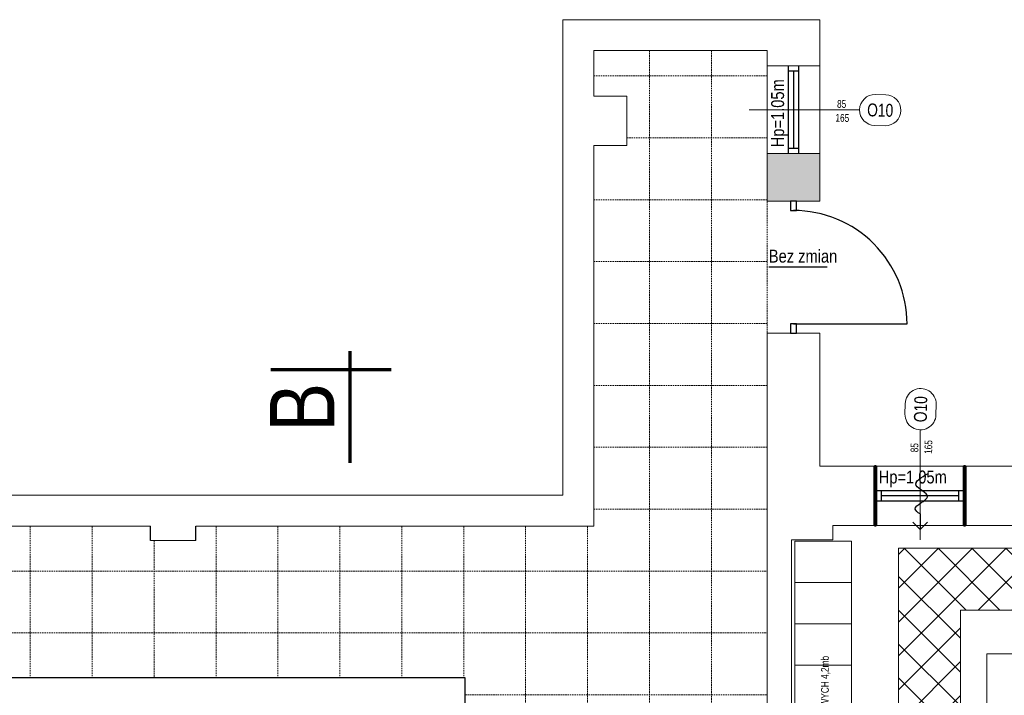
# Model space of a CAD drawing. Header units: millimetres. Extents: x -523 to 1404227, y -783705 to 1038705.
# Tile 50 of 256: x 365192 to 374732, y 22773 to 29323. Entities that reach past the tile are written whole.
import ezdxf
from ezdxf.enums import TextEntityAlignment as Align

# ---------------------------------------------------------------- set-up
doc = ezdxf.new("R2010")
doc.units = ezdxf.units.MM
doc.linetypes.add('DASHEDX2', pattern=[1.5, 1, -0.5])
for name, color, linetype, lineweight in [('BA_sym', 7, 'Continuous', 18), ('BA_txc', 1, 'Continuous', 18), ('BA_txs', 2, 'Continuous', 18), ('mm_Wentylacja', 5, 'Continuous', 50), ('PG_PRZERYWANE_ŚREDNIE', 1, 'DASHEDX2', 18), ('PG_WIDOKOWE_CIENKIE', 7, 'Continuous', 18), ('PG_WYPOSAŻENIE', 1, 'Continuous', 18), ('PG_ŚCIANY_DZIAŁOWE', 3, 'Continuous', 18)]:
    doc.layers.add(name, color=color, linetype=linetype, lineweight=lineweight)
doc.styles.add('BIKTC', font='bikromsw.shx', dxfattribs={"width": 0.8})
doc.styles.add('BIKTS', font='bikromsw.shx', dxfattribs={"width": 0.85})

# ---------------------------------------------------------------- blocks, each defined once
blk = doc.blocks.new('A$C134dd6f3')
at = {"extrusion": (0, 0, -1)}
blk.add_line((55, 77.4), (55, 133.9), dxfattribs=at)
at = {"color": 0, "extrusion": (0, 0, -1)}
blk.add_line((0, 110), (0, 0), dxfattribs=at)
at = {"color": 0}
blk.add_arc((0, 110), 110, 270, 0, dxfattribs=at)
blk = doc.blocks.new('symdrz')
blk.add_lwpolyline([(-10, -30, -1), (-10, 30), (10, 30, -1), (10, -30)], format="xyb", close=True)
at = {"style": 'BIKTS', "width": 0.8}
blk.add_attdef('SZERDRZ', text='', height=25, dxfattribs=at).set_placement((77.1, 8.8), align=Align.CENTER)
blk.add_attdef('SYMDRZ', text='', height=25, dxfattribs=at).set_placement((0, 0), align=Align.MIDDLE)
blk.add_attdef('WYSDRZ', text='', height=25, dxfattribs=at).set_placement((77.1, -9.5), align=Align.TOP_CENTER)
blk = doc.blocks.new('podciecie')
at = {"layer": 'mm_Wentylacja', "color": 142, "lineweight": 30}
for p, q in [((23288, -37575.5), (23288, -37590.5)), ((23288, -37590.5), (23280.93, -37583.43)), ((23288, -37590.5), (23295.07, -37583.43))]:
    blk.add_line(p, q, dxfattribs=at)
blk.add_spline([(23288, -37575.5), (23283.25, -37570.75), (23295.25, -37558.75), (23284.25, -37547.75), (23295.75, -37536.25)], degree=3, dxfattribs=at)

msp = doc.modelspace()

# ---------------------------------------------------------------- hatches: boundary and pattern name
at = {"layer": 'PG_WYPOSAŻENIE'}
h = msp.add_hatch(dxfattribs=at)
h.set_pattern_fill('ANSI37', color=251, scale=73)
h.set_pattern_definition([(45, (-152649.15, 347385.8), (-163.88967, 163.88967), []), (135, (-152649.15, 347385.8), (-163.88967, -163.88967), [])])
h.paths.add_polyline_path([(374307.22, 21614.05), (377885.93, 21614.05), (377885.93, 23598.07), (374307.22, 23598.07)], flags=16)
h.paths.add_polyline_path([(373707.22, 19939.97), (373707.22, 24198.07), (378349.33, 24198.07), (378349.33, 24024.97), (378485.93, 24024.97), (378485.93, 21014.05), (374307.22, 21014.05), (374307.22, 19939.97)])
at = {"layer": 'PG_ŚCIANY_DZIAŁOWE'}
h = msp.add_hatch(color=252, dxfattribs=at)
h.dxf.hatch_style = 1
h.paths.add_polyline_path([(372944.33, 28025.02), (372434.33, 28025.02), (372434.33, 27562.52), (372944.33, 27562.52)])

# ---------------------------------------------------------------- linework, layer by layer
at = {"lineweight": 20}
for p, q in [((372944.33, 29322.52), (370454.33, 29322.52)), ((370454.33, 29322.52), (370454.33, 24712.52)), ((372944.33, 27562.52), (372944.33, 29322.52)), ((372434.33, 29022.52), (370754.33, 29022.52)), ((370754.33, 29022.52), (370754.33, 28582.52)), ((372434.33, 27562.52), (372434.33, 29022.52)), ((372434.33, 28875.02), (372944.33, 28875.02)), ((370754.33, 28582.52), (371074.33, 28582.52)), ((371074.33, 28582.52), (371074.33, 28102.52)), ((373329.56, 28450.02), (372261.4, 28450.02)), ((371074.33, 28102.52), (370754.33, 28102.52)), ((370754.33, 28102.52), (370754.33, 24412.52)), ((372944.33, 28025.02), (372434.33, 28025.02)), ((372944.33, 27562.52), (372434.33, 27562.52)), ((372434.33, 26282.52), (372434.33, 20949.97)), ((372944.33, 26282.52), (372434.33, 26282.52)), ((372944.33, 24992.52), (372944.33, 26282.52)), ((373916.49, 25346.47), (373916.49, 24278.32)), ((372944.33, 24992.52), (379119.33, 24992.52)), ((373474.33, 24419.97), (373474.33, 24992.52)), ((374354.33, 24419.97), (374354.33, 24992.52)), ((359549.33, 24712.52), (370454.33, 24712.52)), ((366459.33, 24412.52), (360899.33, 24412.52)), ((370754.33, 24412.52), (366899.33, 24412.52)), ((378349.33, 24419.97), (373069.33, 24419.97)), ((373069.33, 24279.97), (373069.33, 24419.97)), ((366899.33, 24272.52), (366459.33, 24272.52)), ((372669.33, 24279.97), (373069.33, 24279.97))]:
    msp.add_line(p, q, dxfattribs=at)
for p, q in [((372639.33, 28875.02), (372639.33, 28025.02)), ((372639.33, 28825.02), (372739.33, 28825.02)), ((372689.33, 28825.02), (372689.33, 28075.02)), ((372739.33, 28875.02), (372739.33, 28025.02)), ((372739.33, 28075.02), (372639.33, 28075.02)), ((372719.33, 27562.52), (372659.33, 27562.52)), ((372659.33, 27562.52), (372659.33, 27472.52)), ((372719.33, 27472.52), (372719.33, 27562.52)), ((372659.33, 27472.52), (372719.33, 27472.52)), ((372719.33, 26372.52), (372659.33, 26372.52)), ((372659.33, 26372.52), (372659.33, 26282.52)), ((372719.33, 26282.52), (372719.33, 26372.52)), ((372659.33, 26282.52), (372719.33, 26282.52)), ((374339.33, 24756.25), (373489.33, 24756.25)), ((373489.33, 24756.25), (373489.33, 24656.25)), ((373539.33, 24756.25), (373539.33, 24656.25)), ((374289.33, 24756.25), (374289.33, 24656.25)), ((374339.33, 24756.25), (374339.33, 24656.25)), ((374339.33, 24656.25), (373489.33, 24656.25)), ((374289.33, 24706.25), (373539.33, 24706.25)), ((366459.33, 24272.52), (366459.33, 24412.52)), ((366899.33, 24272.52), (366899.33, 24412.52)), ((369509.33, 22942.52), (359879.33, 22942.52)), ((369509.33, 21782.52), (369509.33, 22942.52))]:
    msp.add_line(p, q)
at = {"layer": 'PG_PRZERYWANE_ŚREDNIE', "color": 251, "lineweight": 15, "ltscale": 15}
for p, q in [((371294.33, 29022.52), (371294.33, 2722.52)), ((371894.33, 29022.52), (371894.33, 2722.52)), ((370754.33, 28777.52), (372434.33, 28777.52)), ((371074.33, 28177.52), (372434.33, 28177.52)), ((370754.33, 27577.52), (372434.33, 27577.52)), ((372434.33, 27562.52), (372434.33, 26282.52)), ((370754.33, 26977.52), (372434.33, 26977.52)), ((370754.33, 26377.52), (372434.33, 26377.52)), ((370754.33, 25777.52), (372434.33, 25777.52)), ((370754.33, 25177.52), (372434.33, 25177.52)), ((370754.33, 24577.52), (372434.33, 24577.52)), ((365294.33, 24412.52), (365294.33, 22942.52)), ((365894.33, 24412.52), (365894.33, 22942.52)), ((367094.33, 24412.52), (367094.33, 22942.52)), ((367694.33, 24412.52), (367694.33, 22942.52)), ((368294.33, 24412.52), (368294.33, 22942.52)), ((368894.33, 24412.52), (368894.33, 22942.52)), ((369494.33, 24412.52), (369494.33, 22942.52)), ((370094.33, 24412.52), (370094.33, 16622.52)), ((370694.33, 24412.52), (370694.33, 16622.52)), ((366494.33, 24272.52), (366494.33, 22942.52)), ((358209.33, 23977.52), (372434.33, 23977.52)), ((358209.33, 23377.52), (372434.33, 23377.52)), ((369509.33, 22777.52), (372434.33, 22777.52))]:
    msp.add_line(p, q, dxfattribs=at)
at = {"layer": 'PG_WIDOKOWE_CIENKIE', "color": 18, "lineweight": 70}
for p, q in [((368391.69, 26107.35), (368391.69, 25027.35)), ((367626.69, 25932.35), (368791.69, 25932.35))]:
    msp.add_line(p, q, dxfattribs=at)
at = {"layer": 'PG_WIDOKOWE_CIENKIE', "color": 18, "lineweight": 50}
for points in [[(373489.33, 24992.52), (373474.33, 24992.52), (373474.33, 24419.97), (373489.33, 24419.97)], [(374354.33, 24992.52), (374339.33, 24992.52), (374339.33, 24419.97), (374354.33, 24419.97)]]:
    msp.add_lwpolyline(points, close=True, dxfattribs=at)
at = {"layer": 'PG_WYPOSAŻENIE', "color": 251}
for p, q in [((372701.91, 23866.15), (373251.91, 23866.15)), ((372701.91, 23466.15), (373251.91, 23466.15)), ((374562.52, 23176.17), (374562.52, 22626.17)), ((372701.91, 23066.15), (373251.91, 23066.15))]:
    msp.add_line(p, q, dxfattribs=at)
for points in [[(373251.91, 24266.15), (373251.91, 21066.15), (372701.91, 21066.15), (372701.91, 24266.15)], [(377762.52, 22626.17), (374562.52, 22626.17), (374562.52, 23176.17), (377762.52, 23176.17)]]:
    msp.add_lwpolyline(points, close=True, dxfattribs=at)
for points in [[(373707.22, 19939.97), (373707.22, 24198.07), (378349.33, 24198.07), (378349.33, 24024.97), (378485.93, 24024.97), (378485.93, 21014.05), (374307.22, 21014.05), (374307.22, 19939.97), (373707.22, 19939.97)], [(374307.22, 21614.05), (377885.93, 21614.05), (377885.93, 23598.07), (374307.22, 23598.07), (374307.22, 21614.05)]]:
    msp.add_lwpolyline(points, dxfattribs=at)
at = {"layer": 'PG_ŚCIANY_DZIAŁOWE', "color": 18}
msp.add_line((372669.33, 24279.97), (372669.33, 20949.97), dxfattribs=at)

# ---------------------------------------------------------------- block references
at = {"lineweight": 20, "xscale": 10, "yscale": 10, "zscale": 10, "rotation": 89.99999999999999}
msp.add_blockref('A$C134dd6f3', (373789.33, 26372.52), dxfattribs=at)
at = {"layer": 'BA_sym', "color": 18}
ref = msp.add_blockref('symdrz', (373529.51, 28445.81), dxfattribs=dict(at, xscale=5.000000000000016, yscale=5.000000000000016, zscale=5.000000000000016, rotation=178.7952046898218))
ref.add_attrib('Symdrz', 'O10', dxfattribs={"height": 125, "rotation": 358.795205, "style": 'BIKTS', "width": 0.8}).set_placement((373529.51, 28445.81), align=Align.MIDDLE_CENTER)
ref.add_attrib('Szerdrz', '165', dxfattribs={"layer": 'BA_txc', "height": 75, "rotation": 358.795205, "style": 'BIKTS', "width": 0.8}).set_placement((373162.57, 28370.35), align=Align.MIDDLE_CENTER)
ref.add_attrib('Wysdrz', '85', dxfattribs={"layer": 'BA_txc', "height": 75, "rotation": 358.795205, "style": 'BIKTS', "width": 0.8}).set_placement((373155.97, 28505.21), align=Align.MIDDLE_CENTER)
ref = msp.add_blockref('symdrz', (373920.69, 25546.42), dxfattribs=dict(at, xscale=5.000000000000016, yscale=5.000000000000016, zscale=5.000000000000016, rotation=268.7952046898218))
ref.add_attrib('Symdrz', 'O10', dxfattribs={"height": 125, "rotation": 88.795205, "style": 'BIKTS', "width": 0.8}).set_placement((373920.69, 25546.42), align=Align.MIDDLE_CENTER)
ref.add_attrib('Szerdrz', '165', dxfattribs={"layer": 'BA_txc', "height": 75, "rotation": 88.795205, "style": 'BIKTS', "width": 0.8}).set_placement((373996.15, 25179.48), align=Align.MIDDLE_CENTER)
ref.add_attrib('Wysdrz', '85', dxfattribs={"layer": 'BA_txc', "height": 75, "rotation": 88.795205, "style": 'BIKTS', "width": 0.8}).set_placement((373861.3, 25172.89), align=Align.MIDDLE_CENTER)
at = {"layer": 'mm_Wentylacja', "color": 2, "lineweight": 30, "xscale": 10, "yscale": 10, "zscale": 10}
msp.add_blockref('podciecie', (141035.42, 400285.57), dxfattribs=at)

# ---------------------------------------------------------------- texts
at = {"layer": 'BA_txs', "color": 18, "style": 'BIKTS', "width": 0.85}
for s, height, p in [('Hp=1.05m', 125, (372597.98, 28085.49)), ('B', 625, (368241.69, 25327.35))]:
    msp.add_text(s, height=height, rotation=90, dxfattribs=at).set_placement(p)
for s, p in [('Bez zmian', (372450.38, 26967.66)), ('Hp=1.05m', (373515.26, 24826.59))]:
    msp.add_text(s, height=125, dxfattribs=at).set_placement(p)
at = {"layer": 'PG_WYPOSAŻENIE', "color": 18, "insert": (372956.18, 21830.52), "char_height": 75, "attachment_point": 1, "rotation": 90, "style": 'BIKTC'}
msp.add_mtext_dynamic_manual_height_columns('RZĄD SZAF UBRANIOWYCH 4,2mb', width=6506.7953, gutter_width=500, heights=[0], dxfattribs=at)

doc.saveas('drawing.dxf')
